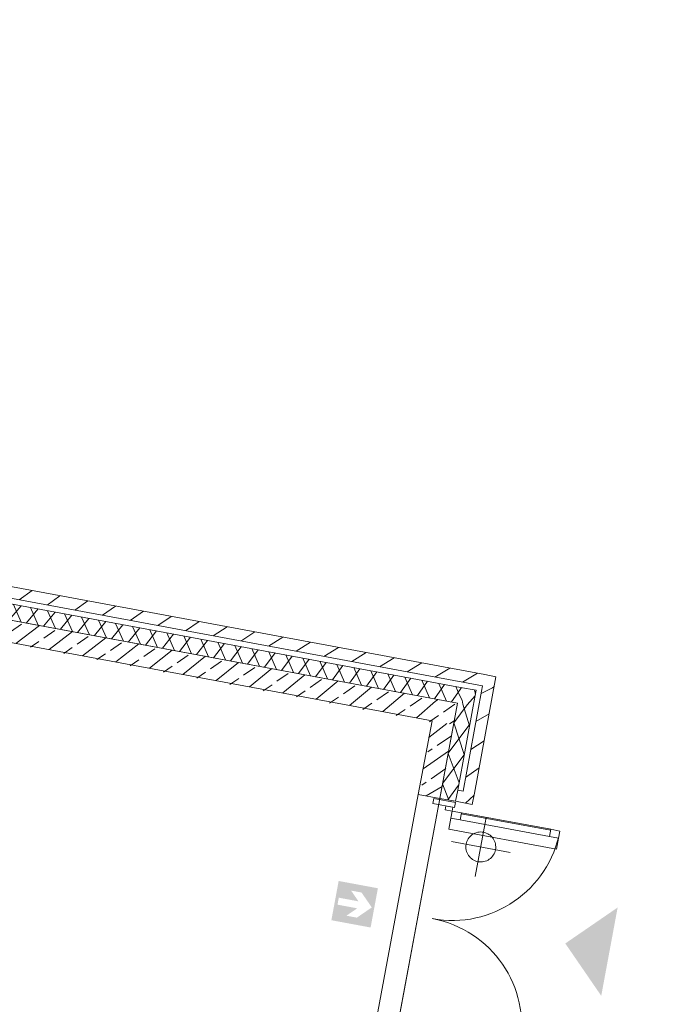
# Model space of a CAD drawing. Header units: metres. Extents: x 0 to 60282398, y -11592309 to 5708004.
# Tile 136 of 136: x 32353398 to 32353405, y 5707917 to 5707927. Entities that reach past the tile are written whole.
import ezdxf

# ---------------------------------------------------------------- set-up
doc = ezdxf.new("R2010")
doc.units = ezdxf.units.M
doc.header["$LTSCALE"] = 0.75
doc.set_wipeout_variables(frame=1)
doc.layers.get('0').update_dxf_attribs({"linetype": 'CONTINUOUS'})
for name, color, linetype, lineweight in [('10417023$0$#9_002_GES I Übersicht Erdgeschoss_1_101_Wand Aussen.A', 7, 'CONTINUOUS', 25), ('10417023$0$#9_002_GES I Übersicht Erdgeschoss_1_115_Außentüren', 7, 'CONTINUOUS', 25), ('10417023$0$#9_002_GES I Übersicht Erdgeschoss_1_607b_Brandschutz 1_100', 7, 'CONTINUOUS', 25), ('10417023$0$#9_002_GES I Übersicht Erdgeschoss_1_Neubau_101_Wand Aussen.A', 7, 'CONTINUOUS', 25), ('10417023$0$#9_002_GES I Übersicht Erdgeschoss_1_Neubau_104_Decken.A', 7, 'CONTINUOUS', 25), ('10417023$0$#9_002_GES I Übersicht Erdgeschoss_1_Neubau_502_Bemaßung 1_100.A', 7, 'CONTINUOUS', 25), ('10417023$0$#9_002_GES I Übersicht Erdgeschoss_1_Neubau_602_Beschriftung 1_100', 7, 'CONTINUOUS', 25), ('10417023$0$Keine', 7, 'CONTINUOUS', 13)]:
    doc.layers.add(name, color=color, linetype=linetype, lineweight=lineweight)
pattern_1 = [(44.99999999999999, (0, 0), (-0.1697056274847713, 0.1697056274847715), []), (44.99999999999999, (-0.08485281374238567, 0.08485281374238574), (-0.1697056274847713, 0.1697056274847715), [0.18, -0.05999999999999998])]
pattern_2 = [(44.99999999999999, (0, 0), (-0.1414213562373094, 0.1414213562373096), [])]
pattern_3 = [(-119.9999999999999, (0, 0), (-0.129903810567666, 0.07499999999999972), []), (-59.99999999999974, (0, 0), (0.1299038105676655, 0.0750000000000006), [])]

# ---------------------------------------------------------------- blocks, each defined once
blk = doc.blocks.new('10417023$0$#9_MKO_LP5_ARC_GES_UP_00_002_P_G_modell (3D)')
at = {"layer": '10417023$0$#9_002_GES I Übersicht Erdgeschoss_1_101_Wand Aussen.A', "linetype": 'Continuous', "lineweight": 5, "true_color": 0xff0000}
h = blk.add_hatch(dxfattribs=at)
h.set_pattern_fill('#9_BETON__STAHLBETON_0001', color=1, style=0, pattern_type=2)
h.set_pattern_definition(pattern_1)
h.paths.add_polyline_path([(-32353442.724228, -5707790.559576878), (-32353451.1409357, -5707790.559576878), (-32353451.1409357, -5707790.779576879), (-32353442.724228, -5707790.779576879)])
h = blk.add_hatch(dxfattribs=at)
h.set_pattern_fill('#9_BETON__STAHLBETON_0001', color=1, style=0, pattern_type=2)
h.set_pattern_definition(pattern_1)
h.paths.add_polyline_path([(-32353442.504228, -5707790.559576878), (-32353442.724228, -5707790.779576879), (-32353442.504228, -5707790.779576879)])
h = blk.add_hatch(dxfattribs=at)
h.set_pattern_fill('#9_BETON__STAHLBETON_0001', color=1, style=0, pattern_type=2)
h.set_pattern_definition(pattern_1)
h.paths.add_polyline_path([(-32353442.724228, -5707790.559576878), (-32353442.724228, -5707790.779576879), (-32353442.504228, -5707790.559576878)])
at = {"layer": '10417023$0$#9_002_GES I Übersicht Erdgeschoss_1_607b_Brandschutz 1_100', "linetype": 'Continuous', "lineweight": 0, "true_color": 0xff0000}
h = blk.add_hatch(color=1, dxfattribs=at)
h.paths.add_polyline_path([(-32353443.35085972, -5707792.529565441), (-32353443.35085972, -5707792.929565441), (-32353442.95085972, -5707792.929565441), (-32353442.95085972, -5707792.529565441)])
h.paths.add_polyline_path([(-32353443.21084969, -5707792.601588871), (-32353443.10450249, -5707792.601588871), (-32353442.97585972, -5707792.729565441), (-32353443.10450249, -5707792.857542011), (-32353443.21084969, -5707792.857542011), (-32353443.1179054, -5707792.765079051), (-32353443.31890838, -5707792.765079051), (-32353443.31890838, -5707792.694051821), (-32353443.1179054, -5707792.694051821)])
at = {"layer": '10417023$0$#9_002_GES I Übersicht Erdgeschoss_1_Neubau_101_Wand Aussen.A', "linetype": 'Continuous', "lineweight": 5, "true_color": 0xff0000}
h = blk.add_hatch(dxfattribs=at)
h.set_pattern_fill('#9_MW_VORMAUERZIEGEL_0001', color=1, style=0, pattern_type=2)
h.set_pattern_definition(pattern_2)
h.paths.add_polyline_path([(-32353442.289228, -5707790.229576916), (-32353451.24488468, -5707790.229576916), (-32353451.24488468, -5707790.344576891), (-32353442.289228, -5707790.344576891)])
h = blk.add_hatch(dxfattribs=at)
h.set_pattern_fill('#9_MW_VORMAUERZIEGEL_0001', color=1, style=0, pattern_type=2)
h.set_pattern_definition(pattern_2)
h.paths.add_polyline_path([(-32353442.289228, -5707790.344576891), (-32353442.174228, -5707790.229576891), (-32353442.289228, -5707790.229576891)])
at = {"layer": '10417023$0$#9_002_GES I Übersicht Erdgeschoss_1_101_Wand Aussen.A', "color": 1, "linetype": 'Continuous', "lineweight": 18, "true_color": 0xff0000}
for p, q in [((-32353442.504228, -5707790.559576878), (-32353451.1409357, -5707790.559576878)), ((-32353442.504228, -5707790.559576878), (-32353442.504228, -5707790.779576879)), ((-32353451.1409357, -5707790.779576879), (-32353442.724228, -5707790.779576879)), ((-32353442.724228, -5707790.779576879), (-32353442.724228, -5707791.530569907))]:
    blk.add_line(p, q, dxfattribs=at)
at = {"layer": '10417023$0$#9_002_GES I Übersicht Erdgeschoss_1_101_Wand Aussen.A', "color": 1, "linetype": 'Continuous', "lineweight": 13, "true_color": 0xff0000}
blk.add_line((-32353442.72422865, -5707793.930570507), (-32353442.72422865, -5707791.530570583), dxfattribs=at)
at = {"layer": '10417023$0$#9_002_GES I Übersicht Erdgeschoss_1_115_Außentüren', "color": 1, "linetype": 'Continuous', "lineweight": 13, "true_color": 0xff0000}
blk.add_arc((-32353442.359228, -5707793.826565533), 1.097000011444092, 2.988596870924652e-07, 89.99999960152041, dxfattribs=at)
at = {"layer": '10417023$0$#9_002_GES I Übersicht Erdgeschoss_1_Neubau_101_Wand Aussen.A', "color": 1, "linetype": 'Continuous', "lineweight": 18, "true_color": 0xff0000}
for p, q in [((-32353442.289228, -5707790.229576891), (-32353451.24488468, -5707790.229576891)), ((-32353442.174228, -5707790.229576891), (-32353442.289228, -5707790.229576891)), ((-32353442.174228, -5707791.415569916), (-32353442.174228, -5707790.229576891)), ((-32353451.24488468, -5707790.559576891), (-32353442.504228, -5707790.559576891)), ((-32353442.17422801, -5707791.530570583), (-32353442.17422801, -5707791.415569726))]:
    blk.add_line(p, q, dxfattribs=at)
at = {"layer": '10417023$0$#9_002_GES I Übersicht Erdgeschoss_1_Neubau_104_Decken.A', "color": 1, "linetype": 'Continuous', "lineweight": 13, "true_color": 0xff0000, "flags": 128}
for points in [[(-32353468.9644006, -5707812.749292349), (-32353468.96423227, -5707810.39957689), (-32353468.96423227, -5707807.119576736), (-32353468.96423227, -5707797.22957689), (-32353468.96423227, -5707790.55957689), (-32353454.47117382, -5707790.55957689), (-32353442.504228, -5707790.559574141), (-32353442.504228, -5707812.74957689)], [(-32353460.539228, -5707797.304576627), (-32353468.96423227, -5707797.304576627), (-32353468.96423227, -5707810.39957689), (-32353464.33422799, -5707810.39957689), (-32353464.33422799, -5707812.749576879), (-32353442.50422801, -5707812.74957689), (-32353442.504228, -5707790.55957689), (-32353451.27397855, -5707790.559574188), (-32353451.27397855, -5707797.22957689), (-32353452.624228, -5707797.22957689), (-32353452.624228, -5707807.119576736), (-32353460.539228, -5707807.119576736)]]:
    blk.add_lwpolyline(points, close=True, dxfattribs=at)
at = {"layer": '10417023$0$#9_002_GES I Übersicht Erdgeschoss_1_Neubau_502_Bemaßung 1_100.A', "color": 1, "linetype": 'Continuous', "lineweight": 13, "true_color": 0xff0000}
blk.add_line((-32353442.31259831, -5707791.934415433), (-32353441.71259761, -5707791.934415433), dxfattribs=at)
at = {"layer": '10417023$0$#9_002_GES I Übersicht Erdgeschoss_1_Neubau_502_Bemaßung 1_100.A', "color": 1, "linetype": 'Continuous', "lineweight": 13, "true_color": 0xff0000, "flags": 128}
blk.add_lwpolyline([(-32353441.86259815, -5707791.934414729), (-32353441.86332044, -5707791.949117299), (-32353441.86548036, -5707791.963678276), (-32353441.8690571, -5707791.97795743), (-32353441.87401623, -5707791.991817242), (-32353441.88030996, -5707792.005124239), (-32353441.88787771, -5707792.017750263), (-32353441.89664659, -5707792.029573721), (-32353441.90653213, -5707792.040480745), (-32353441.91743916, -5707792.050366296), (-32353441.92926262, -5707792.05913517), (-32353441.94188864, -5707792.066702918), (-32353441.95519564, -5707792.072996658), (-32353441.96905545, -5707792.077955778), (-32353441.9833346, -5707792.08153252), (-32353441.99789558, -5707792.083692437), (-32353442.01259815, -5707792.084414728), (-32353442.02730072, -5707792.083692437), (-32353442.0418617, -5707792.08153252), (-32353442.05614085, -5707792.077955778), (-32353442.07000067, -5707792.072996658), (-32353442.08330766, -5707792.066702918), (-32353442.09593369, -5707792.05913517), (-32353442.10775714, -5707792.050366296), (-32353442.11866417, -5707792.040480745), (-32353442.12854972, -5707792.029573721), (-32353442.1373186, -5707792.017750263), (-32353442.14488634, -5707792.005124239), (-32353442.15118008, -5707791.991817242), (-32353442.1561392, -5707791.97795743), (-32353442.15971594, -5707791.963678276), (-32353442.16187586, -5707791.949117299), (-32353442.16259815, -5707791.934414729), (-32353442.16187586, -5707791.919712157), (-32353442.15971594, -5707791.90515118), (-32353442.1561392, -5707791.890872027), (-32353442.15118008, -5707791.877012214), (-32353442.14488634, -5707791.863705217), (-32353442.1373186, -5707791.851079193), (-32353442.12854972, -5707791.839255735), (-32353442.11866417, -5707791.828348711), (-32353442.10775714, -5707791.818463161), (-32353442.09593369, -5707791.809694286), (-32353442.08330766, -5707791.802126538), (-32353442.07000067, -5707791.795832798), (-32353442.05614085, -5707791.790873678), (-32353442.0418617, -5707791.787296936), (-32353442.02730072, -5707791.785137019), (-32353442.01259815, -5707791.784414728), (-32353441.99789558, -5707791.785137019), (-32353441.9833346, -5707791.787296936), (-32353441.96905545, -5707791.790873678), (-32353441.95519564, -5707791.795832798), (-32353441.94188864, -5707791.802126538), (-32353441.92926262, -5707791.809694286), (-32353441.91743916, -5707791.818463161), (-32353441.90653213, -5707791.828348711), (-32353441.89664659, -5707791.839255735), (-32353441.88787771, -5707791.851079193), (-32353441.88030996, -5707791.863705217), (-32353441.87401623, -5707791.877012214), (-32353441.8690571, -5707791.890872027), (-32353441.86548036, -5707791.90515118), (-32353441.86332044, -5707791.919712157)], close=True, dxfattribs=at)
at = {"layer": '10417023$0$#9_002_GES I Übersicht Erdgeschoss_1_Neubau_602_Beschriftung 1_100', "color": 1, "linetype": 'Continuous', "true_color": 0xff0000}
blk.add_solid([(-32353440.55327277, -5707793.180569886), (-32353440.55327277, -5707792.280569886), (-32353441.00327278, -5707792.730569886)], dxfattribs=at)
at = {"color": 1, "linetype": 'Continuous', "lineweight": 5, "true_color": 0xff0000}
blk.add_wipeout([(-32353442.265228, -5707791.704565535), (-32353441.356227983, -5707791.704565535), (-32353441.356227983, -5707791.6325655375), (-32353442.265228, -5707791.6325655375)], dxfattribs=at).dxf.layer = '10417023$0$#9_002_GES I Übersicht Erdgeschoss_1_115_Außentüren'
at = {"layer": '10417023$0$#9_002_GES I Übersicht Erdgeschoss_1_115_Außentüren', "color": 1, "linetype": 'Continuous', "lineweight": 13, "true_color": 0xff0000}
for p, q in [((-32353442.26522854, -5707791.632565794), (-32353441.35622791, -5707791.632565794)), ((-32353442.26522854, -5707791.642565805), (-32353441.35622791, -5707791.642565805)), ((-32353442.26522854, -5707791.704565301), (-32353441.35622791, -5707791.704565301))]:
    blk.add_line(p, q, dxfattribs=at)
at = {"layer": '10417023$0$#9_002_GES I Übersicht Erdgeschoss_1_115_Außentüren', "color": 1, "linetype": 'Continuous', "lineweight": 13, "true_color": 0xff0000, "flags": 128}
blk.add_lwpolyline([(-32353442.265228, -5707791.704565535), (-32353441.35622799, -5707791.704565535), (-32353441.35622799, -5707791.632565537), (-32353442.265228, -5707791.632565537)], close=True, dxfattribs=at)
at = {"layer": '10417023$0$#9_002_GES I Übersicht Erdgeschoss_1_115_Außentüren', "color": 1, "linetype": 'Continuous', "lineweight": 13, "true_color": 0xff0000}
blk.add_arc((-32353442.359228, -5707791.632565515), 1.097000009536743, 270.0000003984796, 359.9999997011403, dxfattribs=at)
at = {"layer": '10417023$0$#9_002_GES I Übersicht Erdgeschoss_1_Neubau_502_Bemaßung 1_100.A', "color": 1, "linetype": 'Continuous', "lineweight": 13, "true_color": 0xff0000}
blk.add_line((-32353442.01259796, -5707792.234414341), (-32353442.01259796, -5707791.634415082), dxfattribs=at)
at = {"color": 1, "linetype": 'Continuous', "lineweight": 5, "true_color": 0xff0000}
blk.add_wipeout([(-32353442.344227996, -5707790.344576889), (-32353451.24488468, -5707790.344576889), (-32353451.24488468, -5707790.39957689), (-32353442.344227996, -5707790.39957689)], dxfattribs=at).dxf.layer = '10417023$0$#9_002_GES I Übersicht Erdgeschoss_1_Neubau_101_Wand Aussen.A'
at = {"layer": '10417023$0$#9_002_GES I Übersicht Erdgeschoss_1_Neubau_101_Wand Aussen.A', "linetype": 'Continuous', "lineweight": 5, "true_color": 0xff0000}
h = blk.add_hatch(dxfattribs=at)
h.set_pattern_fill('#9_DÄMMUNG__WEICH_0001', color=1, style=0, pattern_type=2)
h.set_pattern_definition(pattern_3)
h.paths.add_polyline_path([(-32353442.504228, -5707790.399576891), (-32353451.24488468, -5707790.399576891), (-32353451.24488468, -5707790.559576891), (-32353442.504228, -5707790.559576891)])
at = {"layer": '10417023$0$#9_002_GES I Übersicht Erdgeschoss_1_Neubau_101_Wand Aussen.A', "color": 1, "linetype": 'Continuous', "lineweight": 18, "true_color": 0xff0000}
for p, q in [((-32353442.3442282, -5707790.344576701), (-32353451.24488537, -5707790.344576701)), ((-32353442.28922742, -5707790.344576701), (-32353442.3442282, -5707790.344576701)), ((-32353442.50422839, -5707790.399577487), (-32353451.24488537, -5707790.399577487)), ((-32353442.3442282, -5707790.399577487), (-32353442.50422839, -5707790.399577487))]:
    blk.add_line(p, q, dxfattribs=at)
at = {"color": 1, "linetype": 'Continuous', "lineweight": 5, "true_color": 0xff0000}
for points in [[(-32353442.359228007, -5707791.704565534), (-32353442.265228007, -5707791.704565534), (-32353442.265228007, -5707791.632565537), (-32353442.359228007, -5707791.632565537)], [(-32353441.356227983, -5707791.704565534), (-32353441.262227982, -5707791.704565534), (-32353441.262227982, -5707791.632565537), (-32353441.356227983, -5707791.632565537)]]:
    blk.add_wipeout(points, dxfattribs=at).dxf.layer = '10417023$0$#9_002_GES I Übersicht Erdgeschoss_1_115_Außentüren'
at = {"layer": '10417023$0$#9_002_GES I Übersicht Erdgeschoss_1_115_Außentüren', "color": 1, "linetype": 'Continuous', "lineweight": 13, "true_color": 0xff0000, "flags": 128}
for points in [[(-32353442.359228, -5707791.704565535), (-32353442.265228, -5707791.704565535), (-32353442.265228, -5707791.632565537), (-32353442.359228, -5707791.632565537)], [(-32353441.35622799, -5707791.704565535), (-32353441.26222799, -5707791.704565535), (-32353441.26222799, -5707791.632565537), (-32353441.35622799, -5707791.632565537)]]:
    blk.add_lwpolyline(points, close=True, dxfattribs=at)
blk.add_lwpolyline([(-32353441.26234814, -5707791.70456552), (-32353441.26234814, -5707791.819034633), (-32353442.35953347, -5707791.819034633), (-32353442.35953347, -5707791.70456552)], dxfattribs=at)
at = {"color": 1, "linetype": 'Continuous', "lineweight": 5, "true_color": 0xff0000}
blk.add_wipeout([(-32353442.344227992, -5707790.34457689), (-32353442.344227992, -5707790.39957689), (-32353442.289227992, -5707790.34457689)], dxfattribs=at).dxf.layer = '10417023$0$#9_002_GES I Übersicht Erdgeschoss_1_Neubau_101_Wand Aussen.A'
at = {"layer": '10417023$0$#9_002_GES I Übersicht Erdgeschoss_1_Neubau_101_Wand Aussen.A', "linetype": 'Continuous', "lineweight": 5}
h = blk.add_hatch(dxfattribs=at)
h.set_pattern_fill('#9_MW_VORMAUERZIEGEL_0001', style=0, pattern_type=2)
h.set_pattern_definition(pattern_2)
h.paths.add_polyline_path([(-32353442.174228, -5707790.229576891), (-32353442.289228, -5707790.344576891), (-32353442.174228, -5707790.344576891)])
at = {"layer": '10417023$0$#9_002_GES I Übersicht Erdgeschoss_1_Neubau_101_Wand Aussen.A', "linetype": 'Continuous', "lineweight": 5, "true_color": 0xff0000}
h = blk.add_hatch(dxfattribs=at)
h.set_pattern_fill('#9_MW_VORMAUERZIEGEL_0001', color=1, style=0, pattern_type=2)
h.set_pattern_definition(pattern_2)
h.paths.add_polyline_path([(-32353442.28922801, -5707791.415569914), (-32353442.174228, -5707791.415569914), (-32353442.174228, -5707790.344576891), (-32353442.28922801, -5707790.344576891)])
h = blk.add_hatch(dxfattribs=at)
h.set_pattern_fill('#9_DÄMMUNG__WEICH_0001', color=1, style=0, pattern_type=2)
h.set_pattern_definition(pattern_3)
h.paths.add_polyline_path([(-32353442.504228, -5707790.399576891), (-32353442.504228, -5707790.559576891), (-32353442.344228, -5707790.399576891)])
at = {"color": 1, "linetype": 'Continuous', "lineweight": 5, "true_color": 0xff0000}
blk.add_wipeout([(-32353442.431227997, -5707791.594565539), (-32353442.431227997, -5707791.632565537), (-32353442.359228, -5707791.632565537), (-32353442.359228, -5707791.594565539)], dxfattribs=at).dxf.layer = '10417023$0$#9_002_GES I Übersicht Erdgeschoss_1_115_Außentüren'
at = {"layer": '10417023$0$#9_002_GES I Übersicht Erdgeschoss_1_115_Außentüren', "color": 1, "linetype": 'Continuous', "lineweight": 13, "true_color": 0xff0000, "flags": 128}
blk.add_lwpolyline([(-32353442.431228, -5707791.594565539), (-32353442.431228, -5707791.632565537), (-32353442.359228, -5707791.632565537), (-32353442.359228, -5707791.594565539)], close=True, dxfattribs=at)
at = {"color": 1, "linetype": 'Continuous', "lineweight": 5, "true_color": 0xff0000}
blk.add_wipeout([(-32353442.344228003, -5707790.399576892), (-32353442.344228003, -5707791.415569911), (-32353442.289227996, -5707791.415569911), (-32353442.289227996, -5707790.399576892)], dxfattribs=at).dxf.layer = '10417023$0$#9_002_GES I Übersicht Erdgeschoss_1_Neubau_101_Wand Aussen.A'
at = {"layer": '10417023$0$#9_002_GES I Übersicht Erdgeschoss_1_Neubau_101_Wand Aussen.A', "color": 1, "linetype": 'Continuous', "lineweight": 18, "true_color": 0xff0000}
for p, q in [((-32353442.3442282, -5707791.415569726), (-32353442.3442282, -5707790.559576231)), ((-32353442.28922742, -5707791.415569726), (-32353442.3442282, -5707791.415569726))]:
    blk.add_line(p, q, dxfattribs=at)
at = {"color": 1, "linetype": 'Continuous', "lineweight": 5, "true_color": 0xff0000}
for points, layer in [([(-32353442.34422801, -5707791.544565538), (-32353442.56422801, -5707791.544565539), (-32353442.564228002, -5707791.594565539), (-32353442.344228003, -5707791.594565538)], '10417023$0$#9_002_GES I Übersicht Erdgeschoss_1_115_Außentüren'), ([(-32353442.289227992, -5707790.34457689), (-32353442.344227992, -5707790.39957689), (-32353442.289227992, -5707790.39957689)], '10417023$0$#9_002_GES I Übersicht Erdgeschoss_1_Neubau_101_Wand Aussen.A')]:
    blk.add_wipeout(points, dxfattribs=at).dxf.layer = layer
at = {"layer": '10417023$0$#9_002_GES I Übersicht Erdgeschoss_1_101_Wand Aussen.A', "linetype": 'Continuous', "lineweight": 5, "true_color": 0xff0000}
h = blk.add_hatch(dxfattribs=at)
h.set_pattern_fill('#9_BETON__STAHLBETON_0001', color=1, style=0, pattern_type=2)
h.set_pattern_definition(pattern_1)
h.paths.add_polyline_path([(-32353442.724228, -5707791.530569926), (-32353442.50422798, -5707791.530569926), (-32353442.50422794, -5707790.779576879), (-32353442.724228, -5707790.779576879)])
at = {"layer": '10417023$0$#9_002_GES I Übersicht Erdgeschoss_1_Neubau_101_Wand Aussen.A', "linetype": 'Continuous', "lineweight": 5, "true_color": 0xff0000}
h = blk.add_hatch(dxfattribs=at)
h.set_pattern_fill('#9_DÄMMUNG__WEICH_0001', color=1, style=0, pattern_type=2)
h.set_pattern_definition(pattern_3)
h.paths.add_polyline_path([(-32353442.344228, -5707790.399576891), (-32353442.504228, -5707790.559576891), (-32353442.344228, -5707790.559576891)])
h = blk.add_hatch(dxfattribs=at)
h.set_pattern_fill('#9_DÄMMUNG__WEICH_0001', color=1, style=0, pattern_type=2)
h.set_pattern_definition(pattern_3)
h.paths.add_polyline_path([(-32353442.504228, -5707790.559576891), (-32353442.504228, -5707791.530569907), (-32353442.344228, -5707791.530569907), (-32353442.344228, -5707790.559576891)])
h = blk.add_hatch(dxfattribs=at)
h.set_pattern_fill('#9_MW_VORMAUERZIEGEL_0001', color=1, style=0, pattern_type=2)
h.set_pattern_definition(pattern_2)
h.paths.add_polyline_path([(-32353442.174228, -5707791.415569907), (-32353442.344228, -5707791.415569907), (-32353442.344228, -5707791.530569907), (-32353442.174228, -5707791.530569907)])
at = {"layer": '10417023$0$#9_002_GES I Übersicht Erdgeschoss_1_101_Wand Aussen.A', "color": 1, "linetype": 'Continuous', "lineweight": 18, "true_color": 0xff0000}
for p, q in [((-32353442.504228, -5707791.530569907), (-32353442.504228, -5707790.779576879)), ((-32353442.72422865, -5707791.530570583), (-32353442.50422839, -5707791.530570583))]:
    blk.add_line(p, q, dxfattribs=at)
at = {"layer": '10417023$0$#9_002_GES I Übersicht Erdgeschoss_1_101_Wand Aussen.A', "color": 1, "linetype": 'Continuous', "lineweight": 13, "true_color": 0xff0000}
for p in [(-32353442.72422865, -5707791.530570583), (-32353442.50422839, -5707793.930570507)]:
    blk.add_line(p, (-32353442.50422839, -5707791.530570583), dxfattribs=at)
at = {"layer": '10417023$0$#9_002_GES I Übersicht Erdgeschoss_1_115_Außentüren', "color": 1, "linetype": 'Continuous', "lineweight": 13, "true_color": 0xff0000, "flags": 128}
blk.add_lwpolyline([(-32353442.34422801, -5707791.544565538), (-32353442.344228, -5707791.594565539), (-32353442.56422801, -5707791.59456554), (-32353442.56422801, -5707791.54456554)], close=True, dxfattribs=at)
at = {"layer": '10417023$0$#9_002_GES I Übersicht Erdgeschoss_1_Neubau_101_Wand Aussen.A', "color": 1, "linetype": 'Continuous', "lineweight": 18, "true_color": 0xff0000}
for p, q in [((-32353442.28922742, -5707790.344576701), (-32353442.3442282, -5707790.344576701)), ((-32353442.28922742, -5707790.399577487), (-32353442.28922742, -5707790.344576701)), ((-32353442.3442282, -5707790.399577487), (-32353442.50422839, -5707790.399577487)), ((-32353442.3442282, -5707790.559576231), (-32353442.3442282, -5707790.399577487)), ((-32353442.28922742, -5707791.415569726), (-32353442.28922742, -5707790.399577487)), ((-32353442.504228, -5707790.559576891), (-32353442.504228, -5707791.530569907)), ((-32353442.3442282, -5707791.530570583), (-32353442.3442282, -5707791.415569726)), ((-32353442.344228, -5707791.530569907), (-32353442.504228, -5707791.530569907)), ((-32353442.3442282, -5707791.530570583), (-32353442.17422801, -5707791.530570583))]:
    blk.add_line(p, q, dxfattribs=at)
blk = doc.blocks.new('10417023$0$2_MKO_LP5_LAN_GES_UP_00_002_V_A (3D)')
at = {"layer": '10417023$0$Keine'}
blk.add_blockref('10417023$0$#9_MKO_LP5_ARC_GES_UP_00_002_P_G_modell (3D)', (0, 0), dxfattribs=at)
blk = doc.blocks.new('10417023')
at = {"layer": '10417023$0$Keine', "rotation": 349.4819372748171}
blk.add_blockref('10417023$0$2_MKO_LP5_LAN_GES_UP_00_002_V_A (3D)', (65205154.93137175, 5413829.557758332), dxfattribs=at)

msp = doc.modelspace()

# ---------------------------------------------------------------- block references
msp.add_blockref('10417023', (0, 0))

doc.saveas('drawing.dxf')
